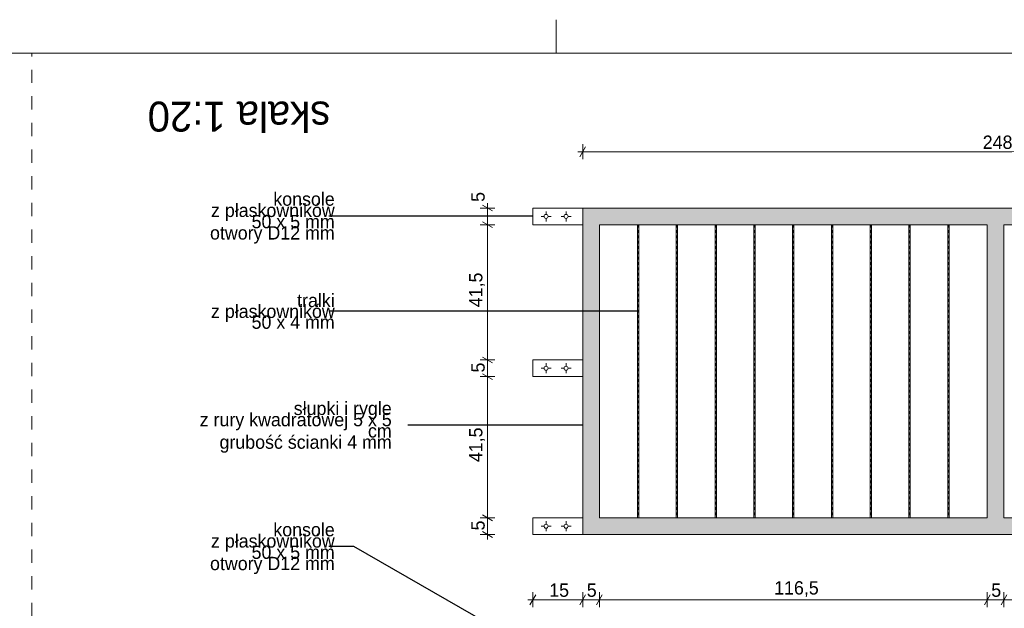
# Model space of a CAD drawing. Extents: x -93487 to -89412, y 100871 to 103816.
# Tile 13 of 15: x -91967 to -90489, y 102933 to 103816. Entities that reach past the tile are written whole.
import ezdxf

# ---------------------------------------------------------------- set-up
doc = ezdxf.new("R2010")
doc.units = 0
doc.header["$MEASUREMENT"] = 0
for name, pattern in [('Hidden Line', [10, 5, -5]), ('Hidden Line copy', [8, 4, -4]), ('Przerywana', [40, 20, -20])]:
    doc.linetypes.add(name, pattern=pattern)
for name, color, linetype, lineweight in [('A-Opisy_Nr_Pióra__21', 7, 'Continuous', 13), ('Arch balustrady_Nr_Pióra__21', 7, 'Continuous', 13), ('ARCH TABELA_Nr_Pióra__21', 7, 'Continuous', 13), ('Arch wymiary_Nr_Pióra__21', 7, 'Continuous', 13), ('arch wypelnienia_Nr_Pióra__21', 7, 'Continuous', 13), ('INWENT OPISY_Nr_Pióra__21', 7, 'Continuous', 13), ('INWENT.ŚCIANY_Nr_Pióra__21', 7, 'Continuous', 13)]:
    doc.layers.add(name, color=color, linetype=linetype, lineweight=lineweight)
doc.layers.add('Arch wymiary', color=7, linetype='Continuous')
doc.styles.add('GENERATED_STYLE_1', font='txt')
doc.styles.add('GENERATED_STYLE_2', font='txt')
doc.styles.add('GENERATED_STYLE_4', font='txt')
doc.dimstyles.new('GENERATED_STYLE__1', dxfattribs={"dimtxt": 20, "dimasz": 11.4, "dimexe": 0.18, "dimexo": 0, "dimgap": 0.09, "dimtad": 1, "dimtih": 1, "dimtoh": 1, "dimdec": 0, "dimlfac": 0.1, "dimzin": 0, "dimdsep": 46, "dimtxsty": 'GENERATED_STYLE_1', "dimblk": 'ARROWHEAD_2', "dimblk1": 'ARROWHEAD_2', "dimblk2": 'ARROWHEAD_2', "dimcen": 0.09, "dimclrd": 7, "dimclre": 7, "dimclrt": 7, "dimazin": 0, "dimtfac": 1, "dimtdec": 4, "dimtmove": 0, "dimatfit": 3, "dimfxl": 0, "dimtolj": 1, "dimtzin": 0, "dimarcsym": 0})
doc.dimstyles.new('GENERATED_STYLE__4', dxfattribs={"dimtxt": 20, "dimasz": 11.4, "dimexe": 0.18, "dimexo": 0, "dimgap": 0.09, "dimtad": 1, "dimdec": 0, "dimlfac": 0.1, "dimzin": 0, "dimdsep": 46, "dimtxsty": 'GENERATED_STYLE_1', "dimblk": 'ARROWHEAD_2', "dimblk1": 'ARROWHEAD_2', "dimblk2": 'ARROWHEAD_2', "dimcen": 0.09, "dimclrd": 7, "dimclre": 7, "dimclrt": 7, "dimazin": 0, "dimtfac": 1, "dimtdec": 4, "dimtmove": 0, "dimatfit": 3, "dimfxl": 0, "dimtolj": 1, "dimtzin": 0, "dimarcsym": 0})
doc.dimstyles.new('GENERATED_STYLE__5', dxfattribs={"dimtxt": 20, "dimasz": 11.4, "dimexe": 0.18, "dimexo": 0, "dimgap": 0.09, "dimtad": 1, "dimdec": 0, "dimlfac": 0.1, "dimzin": 0, "dimdsep": 46, "dimtxsty": 'GENERATED_STYLE_1', "dimblk": 'ARROWHEAD_2', "dimblk1": 'ARROWHEAD_2', "dimblk2": 'ARROWHEAD_2', "dimcen": 0.09, "dimclrd": 7, "dimclre": 7, "dimclrt": 7, "dimazin": 0, "dimtfac": 1, "dimtdec": 4, "dimtmove": 2, "dimatfit": 3, "dimfxl": 0, "dimtolj": 1, "dimtzin": 0, "dimarcsym": 0})
doc.dimstyles.new('GENERATED_STYLE__7', dxfattribs={"dimtxt": 0.18, "dimasz": 27.36, "dimexe": 0.18, "dimexo": 0.0625, "dimgap": 0.09, "dimtad": 0, "dimtih": 1, "dimtoh": 1, "dimdec": 4, "dimzin": 0, "dimdsep": 46, "dimcen": 0.09, "dimadec": 0, "dimazin": 0, "dimtfac": 1, "dimtdec": 4, "dimtmove": 0, "dimatfit": 3, "dimldrblk": 'ARROWHEAD_5', "dimfxl": 0, "dimtolj": 1, "dimtzin": 0, "dimarcsym": 0})

# ---------------------------------------------------------------- blocks, each defined once
blk = doc.blocks.new('*D37')
at = {"layer": 'Arch wymiary_Nr_Pióra__21', "linetype": 'Continuous'}
for p, q in [((-91204.1, 102945.9), (-91196.8, 102945.9)), ((-91192.4, 102953.4), (-91201.1, 102938.4)), ((-91196.8, 102934.6), (-91196.8, 102957.1)), ((-91196.8, 102945.9), (-91121.8, 102945.9)), ((-91117.4, 102953.4), (-91126.1, 102938.4)), ((-91121.8, 102934.6), (-91121.8, 102957.1))]:
    blk.add_line(p, q, dxfattribs=at)
at = {"layer": 'Arch wymiary_Nr_Pióra__21', "char_height": 20, "attachment_point": 7, "style": 'GENERATED_STYLE_1'}
for s, insert in [('{15}', (-91172.1, 102949.9)), ('{5}', (-91115.7, 102949.9)), ('{116,5}', (-90834.3, 102949.9)), ('{5}', (-90508.2, 102949.9)), ('{116,5}', (-90226.8, 102949.9)), ('{5}', (-89900.7, 102949.9)), ('{15}', (-89857.1, 102949.9))]:
    blk.add_mtext(s, dxfattribs=dict(at, insert=insert))
blk = doc.blocks.new('ARROWHEAD_2')
at = {"color": 0, "linetype": 'Continuous', "lineweight": 0}
for p, q in [((0, 0), (-1, 0)), ((-0.38, -0.66), (0.38, 0.66))]:
    blk.add_line(p, q, dxfattribs=at)
blk = doc.blocks.new('*D39')
at = {"layer": 'Arch wymiary_Nr_Pióra__21', "linetype": 'Continuous'}
for p, q in [((-91117.4, 102953.4), (-91126.1, 102938.4)), ((-91121.8, 102934.6), (-91121.8, 102957.1)), ((-91121.8, 102945.9), (-91096.8, 102945.9)), ((-91092.4, 102953.4), (-91101.1, 102938.4)), ((-91096.8, 102934.6), (-91096.8, 102957.1))]:
    blk.add_line(p, q, dxfattribs=at)
at = {"layer": 'Arch wymiary_Nr_Pióra__21', "char_height": 20, "attachment_point": 7, "style": 'GENERATED_STYLE_1'}
for s, insert in [('{15}', (-91172.1, 102949.9)), ('{5}', (-91115.7, 102949.9)), ('{116,5}', (-90834.3, 102949.9)), ('{5}', (-90508.2, 102949.9)), ('{116,5}', (-90226.8, 102949.9)), ('{5}', (-89900.7, 102949.9)), ('{15}', (-89857.1, 102949.9))]:
    blk.add_mtext(s, dxfattribs=dict(at, insert=insert))
blk = doc.blocks.new('*D40')
at = {"layer": 'Arch wymiary_Nr_Pióra__21', "linetype": 'Continuous'}
for p, q in [((-91092.4, 102953.4), (-91101.1, 102938.4)), ((-91096.8, 102934.6), (-91096.8, 102957.1)), ((-91096.8, 102945.9), (-90514.3, 102945.9)), ((-90509.9, 102953.4), (-90518.6, 102938.4)), ((-90514.3, 102934.6), (-90514.3, 102957.1))]:
    blk.add_line(p, q, dxfattribs=at)
at = {"layer": 'Arch wymiary_Nr_Pióra__21', "char_height": 20, "attachment_point": 7, "style": 'GENERATED_STYLE_1'}
for s, insert in [('{15}', (-91172.1, 102949.9)), ('{5}', (-91115.7, 102949.9)), ('{116,5}', (-90834.3, 102949.9)), ('{5}', (-90508.2, 102949.9)), ('{116,5}', (-90226.8, 102949.9)), ('{5}', (-89900.7, 102949.9)), ('{15}', (-89857.1, 102949.9))]:
    blk.add_mtext(s, dxfattribs=dict(at, insert=insert))
blk = doc.blocks.new('*D41')
at = {"layer": 'Arch wymiary_Nr_Pióra__21', "linetype": 'Continuous'}
for p, q in [((-90509.9, 102953.4), (-90518.6, 102938.4)), ((-90514.3, 102934.6), (-90514.3, 102957.1)), ((-90514.3, 102945.9), (-90489.3, 102945.9)), ((-90484.9, 102953.4), (-90493.6, 102938.4)), ((-90489.3, 102934.6), (-90489.3, 102957.1))]:
    blk.add_line(p, q, dxfattribs=at)
at = {"layer": 'Arch wymiary_Nr_Pióra__21', "char_height": 20, "attachment_point": 7, "style": 'GENERATED_STYLE_1'}
for s, insert in [('{15}', (-91172.1, 102949.9)), ('{5}', (-91115.7, 102949.9)), ('{116,5}', (-90834.3, 102949.9)), ('{5}', (-90508.2, 102949.9)), ('{116,5}', (-90226.8, 102949.9)), ('{5}', (-89900.7, 102949.9)), ('{15}', (-89857.1, 102949.9))]:
    blk.add_mtext(s, dxfattribs=dict(at, insert=insert))
blk = doc.blocks.new('*D42')
at = {"layer": 'Arch wymiary_Nr_Pióra__21', "linetype": 'Continuous'}
for p, q in [((-90484.9, 102953.4), (-90493.6, 102938.4)), ((-90489.3, 102934.6), (-90489.3, 102957.1)), ((-90489.3, 102945.9), (-89906.8, 102945.9)), ((-89902.4, 102953.4), (-89911.1, 102938.4)), ((-89906.8, 102934.6), (-89906.8, 102957.1))]:
    blk.add_line(p, q, dxfattribs=at)
at = {"layer": 'Arch wymiary_Nr_Pióra__21', "char_height": 20, "attachment_point": 7, "style": 'GENERATED_STYLE_1'}
for s, insert in [('{15}', (-91172.1, 102949.9)), ('{5}', (-91115.7, 102949.9)), ('{116,5}', (-90834.3, 102949.9)), ('{5}', (-90508.2, 102949.9)), ('{116,5}', (-90226.8, 102949.9)), ('{5}', (-89900.7, 102949.9)), ('{15}', (-89857.1, 102949.9))]:
    blk.add_mtext(s, dxfattribs=dict(at, insert=insert))
blk = doc.blocks.new('*D43')
at = {"layer": 'Arch wymiary_Nr_Pióra__21', "linetype": 'Continuous'}
for p, q in [((-89902.4, 102953.4), (-89911.1, 102938.4)), ((-89906.8, 102934.6), (-89906.8, 102957.1)), ((-89906.8, 102945.9), (-89881.8, 102945.9)), ((-89877.4, 102953.4), (-89886.1, 102938.4)), ((-89881.8, 102934.6), (-89881.8, 102957.1))]:
    blk.add_line(p, q, dxfattribs=at)
at = {"layer": 'Arch wymiary_Nr_Pióra__21', "char_height": 20, "attachment_point": 7, "style": 'GENERATED_STYLE_1'}
for s, insert in [('{15}', (-91172.1, 102949.9)), ('{5}', (-91115.7, 102949.9)), ('{116,5}', (-90834.3, 102949.9)), ('{5}', (-90508.2, 102949.9)), ('{116,5}', (-90226.8, 102949.9)), ('{5}', (-89900.7, 102949.9)), ('{15}', (-89857.1, 102949.9))]:
    blk.add_mtext(s, dxfattribs=dict(at, insert=insert))
blk = doc.blocks.new('*D44')
at = {"layer": 'Arch wymiary_Nr_Pióra__21', "linetype": 'Continuous'}
for p, q in [((-89877.4, 102953.4), (-89886.1, 102938.4)), ((-89881.8, 102934.6), (-89881.8, 102957.1)), ((-89881.8, 102945.9), (-89806.8, 102945.9)), ((-89811.1, 102938.4), (-89802.4, 102953.4)), ((-89806.8, 102934.6), (-89806.8, 102957.1)), ((-89806.8, 102945.9), (-89799.4, 102945.9))]:
    blk.add_line(p, q, dxfattribs=at)
at = {"layer": 'Arch wymiary_Nr_Pióra__21', "char_height": 20, "attachment_point": 7, "style": 'GENERATED_STYLE_1'}
for s, insert in [('{15}', (-91172.1, 102949.9)), ('{5}', (-91115.7, 102949.9)), ('{116,5}', (-90834.3, 102949.9)), ('{5}', (-90508.2, 102949.9)), ('{116,5}', (-90226.8, 102949.9)), ('{5}', (-89900.7, 102949.9)), ('{15}', (-89857.1, 102949.9))]:
    blk.add_mtext(s, dxfattribs=dict(at, insert=insert))
blk = doc.blocks.new('*D55')
at = {"layer": 'Arch wymiary_Nr_Pióra__21', "linetype": 'Continuous'}
for p, q in [((-91253.5, 103068.7), (-91276, 103068.7)), ((-91272.2, 103073), (-91257.2, 103064.3)), ((-91264.7, 103043.7), (-91264.7, 103068.7)), ((-91272.2, 103048), (-91257.2, 103039.3)), ((-91253.5, 103043.7), (-91276, 103043.7)), ((-91264.7, 103036.3), (-91264.7, 103043.7))]:
    blk.add_line(p, q, dxfattribs=at)
at = {"layer": 'Arch wymiary_Nr_Pióra__21', "char_height": 20, "attachment_point": 7, "rotation": 90, "style": 'GENERATED_STYLE_1'}
for s, insert in [('{5}', (-91268.7, 103542.9)), ('{41,5}', (-91268.7, 103384.8)), ('{5}', (-91268.7, 103286.8)), ('{41,5}', (-91268.7, 103152.3)), ('{5}', (-91268.7, 103049.8))]:
    blk.add_mtext(s, dxfattribs=dict(at, insert=insert))
blk = doc.blocks.new('*D56')
at = {"layer": 'Arch wymiary_Nr_Pióra__21', "linetype": 'Continuous'}
for p, q in [((-91272.2, 103285), (-91257.2, 103276.3)), ((-91253.5, 103280.7), (-91276, 103280.7)), ((-91264.7, 103068.7), (-91264.7, 103280.7)), ((-91253.5, 103068.7), (-91276, 103068.7)), ((-91272.2, 103073), (-91257.2, 103064.3))]:
    blk.add_line(p, q, dxfattribs=at)
at = {"layer": 'Arch wymiary_Nr_Pióra__21', "char_height": 20, "attachment_point": 7, "rotation": 90, "style": 'GENERATED_STYLE_1'}
for s, insert in [('{5}', (-91268.7, 103542.9)), ('{41,5}', (-91268.7, 103384.8)), ('{5}', (-91268.7, 103286.8)), ('{41,5}', (-91268.7, 103152.3)), ('{5}', (-91268.7, 103049.8))]:
    blk.add_mtext(s, dxfattribs=dict(at, insert=insert))
blk = doc.blocks.new('*D57')
at = {"layer": 'Arch wymiary_Nr_Pióra__21', "linetype": 'Continuous'}
for p, q in [((-91253.5, 103305.7), (-91276, 103305.7)), ((-91272.2, 103310), (-91257.2, 103301.3)), ((-91264.7, 103280.7), (-91264.7, 103305.7)), ((-91272.2, 103285), (-91257.2, 103276.3)), ((-91253.5, 103280.7), (-91276, 103280.7))]:
    blk.add_line(p, q, dxfattribs=at)
at = {"layer": 'Arch wymiary_Nr_Pióra__21', "char_height": 20, "attachment_point": 7, "rotation": 90, "style": 'GENERATED_STYLE_1'}
for s, insert in [('{5}', (-91268.7, 103542.9)), ('{41,5}', (-91268.7, 103384.8)), ('{5}', (-91268.7, 103286.8)), ('{41,5}', (-91268.7, 103152.3)), ('{5}', (-91268.7, 103049.8))]:
    blk.add_mtext(s, dxfattribs=dict(at, insert=insert))
blk = doc.blocks.new('*D58')
at = {"layer": 'Arch wymiary_Nr_Pióra__21', "linetype": 'Continuous'}
for p, q in [((-91253.5, 103508.7), (-91276, 103508.7)), ((-91272.2, 103513), (-91257.2, 103504.3)), ((-91264.7, 103305.7), (-91264.7, 103508.7)), ((-91253.5, 103305.7), (-91276, 103305.7)), ((-91272.2, 103310), (-91257.2, 103301.3))]:
    blk.add_line(p, q, dxfattribs=at)
at = {"layer": 'Arch wymiary_Nr_Pióra__21', "char_height": 20, "attachment_point": 7, "rotation": 90, "style": 'GENERATED_STYLE_1'}
for s, insert in [('{5}', (-91268.7, 103542.9)), ('{41,5}', (-91268.7, 103384.8)), ('{5}', (-91268.7, 103286.8)), ('{41,5}', (-91268.7, 103152.3)), ('{5}', (-91268.7, 103049.8))]:
    blk.add_mtext(s, dxfattribs=dict(at, insert=insert))
blk = doc.blocks.new('*D59')
at = {"layer": 'Arch wymiary_Nr_Pióra__21', "linetype": 'Continuous'}
for p, q in [((-91257.2, 103529.3), (-91272.2, 103538)), ((-91264.7, 103533.7), (-91264.7, 103541)), ((-91253.5, 103533.7), (-91276, 103533.7)), ((-91264.7, 103508.7), (-91264.7, 103533.7)), ((-91253.5, 103508.7), (-91276, 103508.7)), ((-91272.2, 103513), (-91257.2, 103504.3))]:
    blk.add_line(p, q, dxfattribs=at)
at = {"layer": 'Arch wymiary_Nr_Pióra__21', "char_height": 20, "attachment_point": 7, "rotation": 90, "style": 'GENERATED_STYLE_1'}
for s, insert in [('{5}', (-91268.7, 103542.9)), ('{41,5}', (-91268.7, 103384.8)), ('{5}', (-91268.7, 103286.8)), ('{41,5}', (-91268.7, 103152.3)), ('{5}', (-91268.7, 103049.8))]:
    blk.add_mtext(s, dxfattribs=dict(at, insert=insert))
blk = doc.blocks.new('*D61')
at = {"layer": 'Arch wymiary_Nr_Pióra__21', "linetype": 'Continuous'}
for p, q in [((-91117.4, 103625.7), (-91126.1, 103610.7)), ((-91121.8, 103607), (-91121.8, 103629.5)), ((-89886.1, 103610.7), (-89877.4, 103625.7)), ((-89881.8, 103607), (-89881.8, 103629.5)), ((-91129.1, 103618.2), (-91121.8, 103618.2)), ((-91121.8, 103618.2), (-89881.8, 103618.2)), ((-89881.8, 103618.2), (-89874.4, 103618.2))]:
    blk.add_line(p, q, dxfattribs=at)
at = {"layer": 'Arch wymiary_Nr_Pióra__21', "insert": (-90521, 103622.2), "char_height": 20, "attachment_point": 7, "style": 'GENERATED_STYLE_1'}
blk.add_mtext('{248}', dxfattribs=at)
blk = doc.blocks.new('ARROWHEAD_5')
at = {"color": 0, "linetype": 'Continuous', "lineweight": 0}
blk.add_line((0, 0), (-1, 0), dxfattribs=at)
blk.add_solid([(-1, 0.2679), (0, 0), (-1, -0.2679), (-1, 0.2679)], dxfattribs=at)

msp = doc.modelspace()

# ---------------------------------------------------------------- hatches: boundary and pattern name
at = {"layer": 'arch wypelnienia_Nr_Pióra__21', "linetype": 'Continuous'}
h = msp.add_hatch(color=256, dxfattribs=at)
h.paths.add_polyline_path([(-91121.8, 103533.7), (-89881.8, 103533.7), (-89881.8, 103043.7), (-91121.8, 103043.7)], flags=0)
h.paths.add_polyline_path([(-91096.8, 103068.7), (-90514.3, 103068.7), (-90514.3, 103508.7), (-91096.8, 103508.7)], flags=0)
h.paths.add_polyline_path([(-90489.3, 103068.7), (-89906.8, 103068.7), (-89906.8, 103508.7), (-90489.3, 103508.7)], flags=0)

# ---------------------------------------------------------------- linework, layer by layer
at = {"layer": 'Arch balustrady_Nr_Pióra__21', "linetype": 'Continuous'}
for p, q in [((-91196.8, 103508.7), (-91196.8, 103533.7)), ((-91121.8, 103533.7), (-91196.8, 103533.7)), ((-91121.8, 103533.7), (-91121.8, 103043.7)), ((-91096.8, 103533.7), (-91121.8, 103533.7)), ((-89881.8, 103533.7), (-91121.8, 103533.7)), ((-90489.3, 103533.7), (-90514.3, 103533.7)), ((-91121.8, 103508.7), (-91196.8, 103508.7)), ((-90514.3, 103508.7), (-91096.8, 103508.7)), ((-91096.8, 103508.7), (-91096.8, 103068.7)), ((-91039.5, 103508.7), (-91039.5, 103068.7)), ((-91037.5, 103508.7), (-91037.5, 103068.7)), ((-90981.3, 103508.7), (-90981.3, 103068.7)), ((-90979.3, 103508.7), (-90979.3, 103068.7)), ((-90923, 103508.7), (-90923, 103068.7)), ((-90921, 103508.7), (-90921, 103068.7)), ((-90864.8, 103508.7), (-90864.8, 103068.7)), ((-90862.8, 103508.7), (-90862.8, 103068.7)), ((-90806.5, 103508.7), (-90806.5, 103068.7)), ((-90804.5, 103508.7), (-90804.5, 103068.7)), ((-90748.3, 103508.7), (-90748.3, 103068.7)), ((-90746.3, 103508.7), (-90746.3, 103068.7)), ((-90690, 103508.7), (-90690, 103068.7)), ((-90688, 103508.7), (-90688, 103068.7)), ((-90631.8, 103508.7), (-90631.8, 103068.7)), ((-90629.8, 103508.7), (-90629.8, 103068.7)), ((-90573.5, 103508.7), (-90573.5, 103068.7)), ((-90571.5, 103508.7), (-90571.5, 103068.7)), ((-90514.3, 103508.7), (-90514.3, 103068.7)), ((-90489.3, 103508.7), (-90489.3, 103068.7)), ((-89906.8, 103508.7), (-90489.3, 103508.7)), ((-91196.8, 103280.7), (-91196.8, 103305.7)), ((-91121.8, 103305.7), (-91196.8, 103305.7)), ((-91121.8, 103280.7), (-91196.8, 103280.7)), ((-91196.8, 103043.7), (-91196.8, 103068.7)), ((-91121.8, 103068.7), (-91196.8, 103068.7)), ((-90514.3, 103068.7), (-91096.8, 103068.7)), ((-89906.8, 103068.7), (-90489.3, 103068.7)), ((-91121.8, 103043.7), (-91196.8, 103043.7)), ((-91121.8, 103043.7), (-91096.8, 103043.7)), ((-89906.8, 103043.7), (-91096.8, 103043.7)), ((-90514.3, 103043.7), (-90489.3, 103043.7))]:
    msp.add_line(p, q, dxfattribs=at)
at = {"layer": 'Arch balustrady_Nr_Pióra__21', "linetype": 'Hidden Line'}
for p, q in [((-91184.3, 103521.2), (-91169.3, 103521.2)), ((-91176.8, 103513.7), (-91176.8, 103528.7)), ((-91154.3, 103521.2), (-91139.3, 103521.2)), ((-91146.8, 103513.7), (-91146.8, 103528.7)), ((-91176.8, 103285.7), (-91176.8, 103300.7)), ((-91146.8, 103285.7), (-91146.8, 103300.7)), ((-91184.3, 103293.2), (-91169.3, 103293.2)), ((-91154.3, 103293.2), (-91139.3, 103293.2)), ((-91176.8, 103048.7), (-91176.8, 103063.7)), ((-91146.8, 103048.7), (-91146.8, 103063.7)), ((-91184.3, 103056.2), (-91169.3, 103056.2)), ((-91154.3, 103056.2), (-91139.3, 103056.2))]:
    msp.add_line(p, q, dxfattribs=at)
at = {"layer": 'Arch balustrady_Nr_Pióra__21', "linetype": 'Hidden Line copy'}
for p, q in [((-91038.5, 103508.7), (-91038.5, 103068.7)), ((-90980.3, 103508.7), (-90980.3, 103068.7)), ((-90922, 103508.7), (-90922, 103068.7)), ((-90863.8, 103508.7), (-90863.8, 103068.7)), ((-90805.5, 103508.7), (-90805.5, 103068.7)), ((-90747.3, 103508.7), (-90747.3, 103068.7)), ((-90689, 103508.7), (-90689, 103068.7)), ((-90630.8, 103508.7), (-90630.8, 103068.7)), ((-90572.5, 103508.7), (-90572.5, 103068.7))]:
    msp.add_line(p, q, dxfattribs=at)
at = {"layer": 'Arch balustrady_Nr_Pióra__21', "linetype": 'Continuous'}
for centre in [(-91176.8, 103521.2), (-91146.8, 103521.2), (-91176.8, 103293.2), (-91146.8, 103293.2), (-91176.8, 103056.2), (-91146.8, 103056.2)]:
    msp.add_circle(centre, 3, dxfattribs=at)
at = {"layer": 'ARCH TABELA_Nr_Pióra__21', "linetype": 'Continuous'}
for p, q in [((-91161.6, 103766.4), (-91161.6, 103816.4)), ((-91161.6, 103766.4), (-91161.6, 103816.4)), ((-93486.6, 103766.4), (-89411.6, 103766.4))]:
    msp.add_line(p, q, dxfattribs=at)
at = {"layer": 'INWENT.ŚCIANY_Nr_Pióra__21', "linetype": 'Przerywana'}
msp.add_line((-91949, 100921.4), (-91949, 103766.4), dxfattribs=at)

# ---------------------------------------------------------------- texts
at = {"layer": 'A-Opisy_Nr_Pióra__21', "linetype": 'Continuous', "char_height": 20, "attachment_point": 6, "style": 'GENERATED_STYLE_4'}
for s, insert, width, line_spacing_factor in [('{konsole\\Pz płaskowników \\P50 x 5 mm\\Potwory D12 mm}', (-91494.2, 103518.8), 181.083, 0.507327), ('{tralki\\Pz płaskowników \\P50 x 4 mm}', (-91494.2, 103378.6), 181.083, 0.489167), ('{słupki i rygle\\Pz rury kwadratowej 5 x 5 cm\\Pgrubość ścianki 4 mm}', (-91408.6, 103204.7), 305.506, 0.506669), ('{konsole\\Pz płaskowników \\P50 x 5 mm\\Potwory D12 mm}', (-91494.2, 103022.6), 181.083, 0.507327)]:
    msp.add_mtext(s, dxfattribs=dict(at, insert=insert, width=width, line_spacing_factor=line_spacing_factor))
at = {"layer": 'INWENT OPISY_Nr_Pióra__21', "linetype": 'Continuous', "insert": (-91638, 103648.5), "char_height": 45, "attachment_point": 2, "rotation": 180, "style": 'GENERATED_STYLE_2'}
msp.add_mtext('{skala 1:20}', dxfattribs=at)

# ---------------------------------------------------------------- dimensions: what is measured, and where the dimension line sits
at = {"layer": 'Arch wymiary', "linetype": 'Continuous'}
for base, p1, p2, text, picture, middle in [((-91121.8, 103618.2), (-91121.8, 103533.7), (-89881.8, 103533.7), '248', '*D61', (-90498.2, 103632.2)), ((-91196.8, 102945.9), (-91121.8, 103043.7), (-91096.8, 103068.7), '5', '*D39', (-91108.1, 102959.9)), ((-91196.8, 102945.9), (-91096.8, 103068.7), (-90514.3, 103068.7), '116,5', '*D40', (-90801.1, 102959.9)), ((-91196.8, 102945.9), (-90514.3, 103068.7), (-90489.3, 103068.7), '5', '*D41', (-90500.6, 102959.9)), ((-91196.8, 102945.9), (-90489.3, 103068.7), (-89906.8, 103068.7), '116,5', '*D42', (-90193.6, 102959.9)), ((-91196.8, 102945.9), (-89906.8, 103068.7), (-89881.8, 103068.7), '5', '*D43', (-89893.1, 102959.9)), ((-91196.8, 102945.9), (-89881.8, 103068.7), (-89806.8, 103043.7), '15', '*D44', (-89841.9, 102959.9)), ((-91196.8, 102945.9), (-91196.8, 103043.7), (-91121.8, 103043.7), '15', '*D37', (-91156.9, 102959.9))]:
    dim = msp.add_linear_dim(base=base, p1=p1, p2=p2, text=text, dimstyle='GENERATED_STYLE__1', dxfattribs=at)
    dim.commit()
    dim.dimension.update_dxf_attribs({"geometry": picture, "text_midpoint": middle})
for p1, p2, text, dimstyle, picture, middle in [((-91196.8, 103043.7), (-91196.8, 103068.7), '5', 'GENERATED_STYLE__4', '*D55', (-91278.7, 103057.4)), ((-91196.8, 103068.7), (-91196.8, 103280.7), '41,5', 'GENERATED_STYLE__4', '*D56', (-91278.7, 103178.9)), ((-91196.8, 103280.7), (-91196.8, 103305.7), '5', 'GENERATED_STYLE__4', '*D57', (-91278.7, 103294.4)), ((-91196.8, 103305.7), (-91196.8, 103508.7), '41,5', 'GENERATED_STYLE__4', '*D58', (-91278.7, 103411.4)), ((-91196.8, 103508.7), (-91196.8, 103533.7), '5', 'GENERATED_STYLE__5', '*D59', (-91278.7, 103550.5))]:
    dim = msp.add_linear_dim(base=(-91264.7, 103043.7), p1=p1, p2=p2, angle=90, text=text, dimstyle=dimstyle, dxfattribs=at)
    dim.commit()
    dim.dimension.update_dxf_attribs({"geometry": picture, "text_midpoint": middle})

# ---------------------------------------------------------------- leaders
at = {"layer": 'A-Opisy_Nr_Pióra__21', "linetype": 'Continuous', "annotation_type": 0, "has_hookline": 1, "hookline_direction": 1}
for points, text_width in [([(-91196.8, 103521.7), (-91503.2, 103521.7)], 198.1), ([(-91037.5, 103378.7), (-91503.2, 103378.7)], 198.1), ([(-91121.8, 103207.6), (-91384.6, 103207.6)], 289.5), ([(-91143.8, 102841.4), (-91465.5, 103025.5), (-91503.2, 103025.5)], 198.1)]:
    msp.add_leader(points, dimstyle='GENERATED_STYLE__7', dxfattribs=dict(at, text_width=text_width))

doc.saveas('drawing.dxf')
